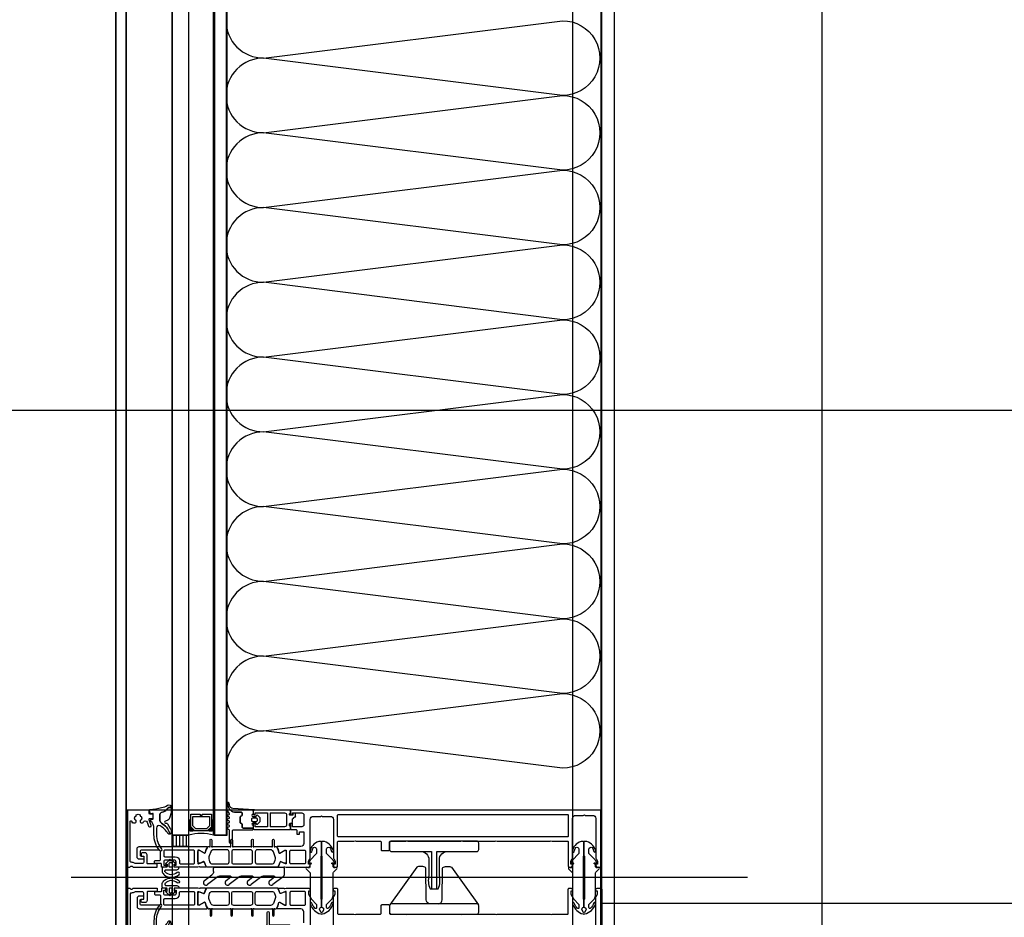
# Model space of a CAD drawing. Header units: millimetres. Extents: x 373037 to 682063, y 76092 to 274210.
# Tile 28 of 256: x 654990 to 655464, y 251588 to 252020. Entities that reach past the tile are written whole.
import ezdxf

# ---------------------------------------------------------------- set-up
doc = ezdxf.new("R2010")
doc.units = ezdxf.units.MM
doc.header["$LTSCALE"] = 100
doc.linetypes.add('ČERCHOVANÁ', pattern=[25.4, 12.7, -6.35, 0, -6.35])
doc.linetypes.add('ČÁRKOVANÁ', pattern=[19.05, 12.7, -6.35])
doc.layers.get('0').update_dxf_attribs({"linetype": 'CONTINUOUS'})
doc.layers.add('PUDORYS', color=253, linetype='CONTINUOUS')

# ---------------------------------------------------------------- blocks, each defined once
blk = doc.blocks.new('nesystémový nástavec 18')
for p, q in [((-18, 6.8), (-18, 8.8)), ((-17.5, 9.3), (-15.36, 9.3)), ((-17, 6.3), (-17.5, 6.3)), ((-11, 8), (-17, 8)), ((-17, 8), (-17, 6.3)), ((-15.36, 9.3), (0, 9.3)), ((-11, 1.3), (-11, 8)), ((-2.8, 8), (-9.7, 8)), ((-9.7, 1.3), (-9.7, 8)), ((-1.8, 2.3), (-1.8, 7)), ((-0.5, 7.3), (-0.5, 6.8)), ((0, 9.3), (0, 7.8)), ((0, 6.3), (0.55, 6.3)), ((0.55, 6.3), (0.95, 5.9)), ((0.95, 5.9), (0.95, 4.8)), ((0.95, 4.8), (0.95, 4.14)), ((-18, 0.5), (-18, 1.8)), ((-17.5, 2.3), (-17, 2.3)), ((-1.8, 0), (-17.5, 0)), ((-17, 2.3), (-17, 1.3)), ((-17, 1.3), (-11, 1.3)), ((-9.7, 1.3), (-2.8, 1.3)), ((0, 0), (-1.8, 0)), ((-0.4, 2.23), (-0.5, 2.04)), ((-0.5, 2.04), (-0.5, 2)), ((1.2, 2.44), (0, 2.44)), ((0, 1.5), (0, 0)), ((0.95, 4.14), (1.2, 4.14)), ((1.2, 1.85), (1.2, 2.44)), ((1.4, 3.94), (1.4, 3.84)), ((1.6, 3.64), (1.6, 3.64)), ((1.8, 1.37), (1.7, 1.35)), ((2.25, 1.63), (1.8, 1.37)), ((2.4, 2.84), (2.4, 1.89))]:
    blk.add_line(p, q)
for centre, radius, start, end in [((-17.5, 8.8), 0.5, 90, 180), ((-17.5, 6.8), 0.5, 180.0012, 269.9988), ((-15.36, 9.8), 0.5, 270, 270.084), ((-2.8, 7), 1, 0, 90), ((0, 7.3), 0.5, 89.9955, 180.0071), ((0, 6.8), 0.5, 179.9949, 270.006), ((0.75, 4.8), 0.2, 359.9656, 0.0344), ((-17.5, 1.8), 0.5, 89.999, 180.0002), ((-17.5, 0.5), 0.5, 180, 270), ((-2.8, 2.3), 1, 270, 0), ((0, 2), 0.5, 179.9716, 270.0327), ((0, 1.94), 0.5, 89.9975, 144.0007), ((1.2, 3.94), 0.2, 359.9707, 90.0249), ((1.7, 1.85), 0.5, 179.9991, 270), ((1.6, 3.84), 0.2, 179.9737, 270.035), ((1.6, 2.84), 0.8, 0.0065, 89.9919), ((2.1, 1.89), 0.3, 299.9815, 0.0183)]:
    blk.add_arc(centre, radius, start, end)
blk = doc.blocks.new('284336')
for points in [[(-0.7, -9.6), (-10, -9.6, 0.414511), (-10.51, -10.11), (-10.51, -15.51, -1), (-11.69, -15.51), (-11.69, -9.6), (-12.69, -8.95, -0.668884), (-12.6, -8.23), (-11.99, -8.01, 0.766384), (-11.99, -7.21), (-12.6, -6.99, -0.76831), (-12.6, -6.23), (-11.99, -6.01, 0.766384), (-11.99, -5.21), (-12.6, -4.99, -0.76831), (-12.6, -4.23), (-11.99, -4.01, 0.766384), (-11.99, -3.21), (-12.6, -2.99, -0.877523), (-12.5, -2.22), (-12.1, -2.22, 0.698129), (-11.83, -1.5, -0.220231), (-12.89, 0.78), (-12.89, 3.45, -0.157143), (-12.82, 3.68), (-12.69, 3.42, -0.067482), (-12.48, 2.53, 0.393136), (-8.66, -1.02), (-6.1, -1.02, -0.414214), (-5.61, -1.51), (-5.61, -2.22, -0.267949), (-5.85, -2.65), (-6.35, -2.93, 0.267949), (-6.61, -3.38), (-6.61, -5.84, 0.267949), (-6.35, -6.29), (-5.85, -6.57, -0.267949), (-5.61, -7), (-5.61, -8.11, 0.414215), (-5.1, -8.62), (-0.41, -8.62), (-0.41, -9.31, -0.414212), (-0.7, -9.6)], [(-0.41, 0), (-0.41, -2, 0.990243), (-0.4, -3.02), (0.9, -3.02, 0.414214), (1.21, -2.71), (1.21, -2.61, -0.668123), (1.71, -2.4), (2.75, -3.45, -0.199004), (2.89, -3.79), (2.89, -5.43, -0.199038), (2.75, -5.77), (1.71, -6.82, -0.668191), (1.21, -6.61), (1.21, -6.51, 0.414214), (0.9, -6.2), (-0.4, -6.2, 0.990269), (-0.41, -7.22), (-0.41, -8.6), (-5.1, -8.6, -0.414215), (-5.59, -8.11), (-5.59, -7, 0.267949), (-5.84, -6.56), (-6.34, -6.27, -0.267949), (-6.59, -5.84), (-6.59, -3.38, -0.267949), (-6.34, -2.95), (-5.84, -2.66, 0.267949), (-5.59, -2.22), (-5.59, -1.51, 0.414214), (-6.1, -1), (-8.66, -1, -0.393156), (-12.46, 2.53, 0.067572), (-12.67, 3.43), (-12.8, 3.7, -0.637545), (-12.12, 3.53), (-11.92, 2.53, 0.344315), (-10.06, 0.91), (0, 0.38, -0.406913), (0.39, 0), (-0.41, 0)], [(1.7, -4.31, 0.414235), (1.2, -3.81), (-0.7, -3.81, 0.414214), (-1.2, -4.31), (-1.2, -4.91, 0.414214), (-0.7, -5.41), (1.2, -5.41, 0.414235), (1.7, -4.91), (1.7, -4.31)]]:
    blk.add_lwpolyline(points, format="xyb", close=True)
blk = doc.blocks.new('433270')
blk.add_lwpolyline([(1, 0, 0.414364), (0, -1), (0, -1.4, 0.255924), (0.23, -1.83, -0.547723), (0.23, -3.17, 0.255924), (0, -3.6), (0, -14.6, 0.414214), (0.3, -14.9), (1.2, -14.9, 0.414214), (1.7, -14.4), (1.7, -10.3, -0.414214), (2, -10), (6, -10, 0.414248), (7, -9), (7, -7.7, 0.414179), (6.5, -7.2), (5.7, -7.2, 0.414232), (5.4, -7.5), (5.4, -8.2, -0.414198), (5.1, -8.5), (2.8, -8.5, -0.414204), (1.8, -7.5), (1.8, -4.49, -0.147432), (1.97, -3.94, 0.147461), (2.4, -2.5), (2.4, -2.3, -0.414214), (2.9, -1.8), (21.87, -1.8, -0.668178), (22.22, -2.65), (22.16, -2.72, 1), (21.59, -3.29), (21.52, -3.35, 0.198912), (21.38, -3.71), (21.38, -4.05, 0.414214), (22.08, -4.75), (22.38, -4.75, 0.576988), (22.64, -4.3, -0.311246), (24.56, -4.3, 0.576988), (24.82, -4.75), (25.3, -4.75, -0.260065), (25.3, -6.65), (24.82, -6.65, 0.576988), (24.56, -7.1, -0.311246), (22.64, -7.1, 0.576988), (22.38, -6.65), (22.08, -6.65, 0.414214), (21.38, -7.35), (21.38, -7.61, 0.267949), (21.63, -8.04), (21.89, -8.2, -0.637047), (21.73, -10), (19.83, -10.7, 0.315299), (19.5, -11.17), (19.5, -11.49, 0.520567), (20.17, -11.96), (22.83, -10.99, -0.520567), (23.5, -11.46), (23.5, -12.5, 0.414062), (24, -13), (25, -13, 0.414186), (25.5, -12.5), (25.5, -11.5, -0.414182), (26, -11), (27, -11, 0.414214), (27.5, -10.5), (27.5, -0.5, 0.414214), (27, 0), (1, 0)], format="xyb", close=True)
blk = doc.blocks.new('284325')
for points in [[(0.84, -5.23, -0.560316), (0.94, -4.73), (1.94, -4.36, 0.3153), (2.14, -4.08), (2.14, -1.89, 0.451558), (1.8, -1.59), (0.9, -1.7, -0.399586), (0.57, -1.46), (0.3, -0.07, -0.415977), (0.53, 0.29, 0.024107), (6.15, 1.24, 0.076636), (8.99, 2.34, -0.577615), (10.79, 1.3), (10.02, 1.37, 0.283171), (9.08, 0.9, -0.168429), (7.07, -0.74), (5.9, -1.16, 0.315302), (5.24, -2.1), (5.24, -4.21, 0.269719), (6.76, -6.82, -0.194797), (10.18, -11.53, -0.342663), (9.17, -11.17, 0.119207), (5.43, -7.59, 0.578571), (3.63, -8.62), (3.63, -11.77, 0.176415), (6.16, -18.72, -1), (5.24, -19.49, -0.176415), (2.43, -11.77), (2.43, -8.89, 0.208286), (0.84, -5.23)], [(8.95, -6.65), (10.32, -8.78, -0.134555), (10.79, -10.63, -0.339795), (10.19, -11.53, 0.194788), (6.76, -6.81, -0.269736), (5.25, -4.21), (5.25, -2.1, -0.315302), (5.9, -1.17), (7.07, -0.74, 0.168429), (9.09, 0.89, -0.283167), (10.01, 1.36), (10.79, 1.29), (10.79, -0.74, -0.070852), (10.71, -1.3), (9.95, -3.93, -0.241839), (9.08, -4.83), (7.93, -5.22, 0.836024), (8.08, -6.19), (8.11, -6.19, -0.255349), (8.95, -6.65)]]:
    blk.add_lwpolyline(points, format="xyb", close=True)
blk = doc.blocks.new('*U16')
for points in [[(0, 0, 0.414243), (0.1, 0.1), (0, 0.9, -1.0001), (0.2, 0.9), (0.1, 0.1, 0.414228), (0.2, 0, 0.414228)], [(0.2, 0, 0.414243), (0.3, 0.1), (0.2, 0.9, -1.0001), (0.4, 0.9), (0.3, 0.1, 0.414228), (0.4, 0, 0.414228)], [(0.4, 0, 0.414243), (0.5, 0.1), (0.4, 0.9, -1.0001), (0.6, 0.9), (0.5, 0.1, 0.414228), (0.6, 0, 0.414228)], [(0.6, 0, 0.414243), (0.7, 0.1), (0.6, 0.9, -1.0001), (0.8, 0.9), (0.7, 0.1, 0.414228), (0.8, 0, 0.414228)], [(0.8, 0, 0.414243), (0.9, 0.1), (0.8, 0.9, -1.0001), (1, 0.9), (0.9, 0.1, 0.414228), (1, 0, 0.414228)], [(1, 0, 0.414243), (1.1, 0.1), (1, 0.9, -1.0001), (1.2, 0.9), (1.1, 0.1, 0.414228), (1.2, 0, 0.414228)], [(1.2, 0, 0.414243), (1.3, 0.1), (1.2, 0.9, -1.0001), (1.4, 0.9), (1.3, 0.1, 0.414228), (1.4, 0, 0.414228)], [(1.4, 0, 0.414243), (1.5, 0.1), (1.4, 0.9, -1.0001), (1.6, 0.9), (1.5, 0.1, 0.414228), (1.6, 0, 0.414228)], [(1.6, 0, 0.414243), (1.7, 0.1), (1.6, 0.9, -1.0001), (1.8, 0.9), (1.7, 0.1, 0.414228), (1.8, 0, 0.414228)], [(1.8, 0, 0.414243), (1.9, 0.1), (1.8001, 0.9, -1.0001), (2, 0.9), (1.9001, 0.1, 0.414228), (2, 0, 0.414228)]]:
    blk.add_lwpolyline(points, format="xyb")
blk = doc.blocks.new('244748_a')
blk.add_lwpolyline([(8.32, -1.69, 0.082248), (6.34, -0.9, -1.09695), (6.94, -0.1, -0.315353), (11.26, -5.15, -0.480529), (10.87, -5.64), (4.27, -5.64), (4.08, -5.45), (-16.53, -5.45), (-16.72, -5.64), (-20.43, -5.64, 0.574019), (-21.93, -4.78), (-22.99, -5.4, 0.524827), (-22.99, -5.9), (-21.93, -6.52, 0.574021), (-20.43, -5.66), (-16.72, -5.66), (-16.53, -5.85), (4.08, -5.85), (4.27, -5.66), (10.87, -5.66, -0.480529), (11.26, -6.15, -0.326229), (6.88, -11.09, -1.09695), (6.28, -10.3, 0.081457), (8.32, -9.61, 0.599203), (7.48, -8.05), (5.52, -8.05, 0.198965), (5.17, -8.2), (2.22, -11.15), (0.93, -12.01, -0.738038), (0.51, -11.62), (0.87, -11, 1), (0.35, -10.7), (0, -11.3), (-0.98, -11.3, 0.619205), (-1.45, -12.06), (-1.28, -12.43, -0.808139), (-2.04, -13.04), (-3.63, -11.44, 0.198906), (-4.34, -11.15), (-14.99, -11.15, -0.198936), (-16.76, -10.42), (-18.98, -8.2, 0.198942), (-19.33, -8.05), (-20.67, -8.05, 0.500217), (-21.09, -8.73, 0.122037), (-18.5, -10.27, -1.093735), (-19.1, -11.07, -0.240768), (-23.7, -6.07, -0.106226), (-23.7, -5.23, -0.256232), (-19, -0.13, -1.093735), (-18.4, -0.92, 0.116856), (-21.09, -2.57, 0.500217), (-20.67, -3.25), (-19.33, -3.25, 0.198942), (-18.98, -3.1), (-16.75, -0.88, -0.198936), (-14.99, -0.15), (-4.34, -0.15, 0.198907), (-3.63, 0.14), (-2.04, 1.74, -0.808139), (-1.28, 1.13), (-1.45, 0.76, 0.619205), (-0.98, 0), (0, 0), (0.35, -0.6, 1), (0.87, -0.3), (0.51, 0.32, -0.738038), (0.93, 0.71), (2.22, -0.15), (5.17, -3.1, 0.198965), (5.52, -3.25), (7.48, -3.25, 0.599203)], format="xyb", close=True)
blk = doc.blocks.new('236134_0100_s_v')
for points in [[(22.8, -23), (22.8, -5), (42, -5, 0.414214), (43, -4), (43, -1, 0.414214), (42, 0), (1, 0, 0.414214), (0, -1), (0, -4, 0.414214), (1, -5), (20.2, -5), (20.2, -23)], [(15, -5, -0.414214), (19, -9), (19, -16.57, 0.165764), (19.53, -23), (23.47, -23, 0.165764), (24, -16.57), (24, -9, -0.414214), (28, -5)]]:
    blk.add_lwpolyline(points, format="xyb")
blk = doc.blocks.new('236134_0200_s_v')
for points in [[(19.58, 5, -0.41166), (17.58, 6.98), (17.45, 22.25, 0.344217), (17.07, 22.73), (16, 23), (14, 23, 0.240828), (13.19, 22.59), (0.19, 4.59)], [(23.42, 5, 0.41166), (25.42, 6.98), (25.55, 22.25, -0.344217), (25.93, 22.73), (27, 23), (29, 23, -0.240828), (29.81, 22.59), (42.81, 4.59)]]:
    blk.add_lwpolyline(points, format="xyb")
blk.add_lwpolyline([(42, 5), (1, 5, 0.414214), (0, 4), (0, 1, 0.414214), (1, 0), (42, 0, 0.414214), (43, 1), (43, 4, 0.414214)], format="xyb", close=True)
blk = doc.blocks.new('288126')
for points in [[(-16.5, 0), (16.5, 0)], [(-21.36, -6.34), (-17.8, -3.69)], [(-14.71, -4.5), (-19.87, -8.34)], [(-17, -2.08), (-17, -0.5)], [(-8.83, -4.3), (-14.11, -4.3)], [(-10.96, -6.34), (-8.71, -4.66)], [(-4.31, -4.5), (-9.47, -8.34)], [(1.81, -4.3), (-3.71, -4.3)], [(-0.35, -6.36), (1.93, -4.66)], [(6.33, -4.5), (1.14, -8.37)], [(12.21, -4.3), (6.93, -4.3)], [(10.05, -6.36), (12.33, -4.66)], [(16.6, -4.6), (11.54, -8.37)], [(17, -0.5), (17, -3.8)]]:
    blk.add_lwpolyline(points)
for centre, radius, start, end in [((16.5, -0.5), 0.5, 0, 90), ((-16.5, -0.5), 0.5, 90, 180), ((16, -3.8), 1, 306.7059, 0), ((-20.61, -7.34), 1.25, 126.7059, 306.7059), ((-10.21, -7.34), 1.25, 126.7059, 306.7059), ((0.4, -7.37), 1.25, 126.7059, 306.7059), ((10.8, -7.37), 1.25, 126.7059, 306.7059)]:
    blk.add_arc(centre, radius, start, end)
at = {"extrusion": (0, 0, -1)}
for centre, radius, start, end in [((19, -2.08), 2, 180, 233.2941), ((14.11, -5.3), 1, 53.2941, 90), ((8.83, -4.5), 0.2, 90, 233.2941), ((3.71, -5.3), 1, 53.2941, 90), ((-1.81, -4.5), 0.2, 90, 233.2941), ((-6.93, -5.3), 1, 53.2941, 90), ((-12.21, -4.5), 0.2, 90, 233.2941)]:
    blk.add_arc(centre, radius, start, end, dxfattribs=at)
blk = doc.blocks.new('246426')
for points in [[(-1.84, 0.64), (-2.86, -0.38, 0.198926), (-3.15, -1.09), (-3.15, -2.31, 0.198926), (-2.86, -3.02), (-1.84, -4.04, 0.637051), (-1.5, -3.92), (-1.45, -3.4), (-0.3, -3.4, -0.41484), (0, -3.7), (0, -5.19, 0.414232), (0.5, -5.69), (2.14, -5.69, 0.071862), (2.2, -5.68, 0.157876), (3.73, -4.64, 0.360336), (3.48, 2.39, 0.964062), (2.54, 1.48, -0.403385), (2.25, -4.34, -0.190964), (2.11, -4.39), (1.7, -4.39, -0.414214), (1.2, -3.89), (1.2, 1.31, 0.414201), (0.2, 2.31), (0, 2.31), (0, 0.3, -0.414214), (-0.3, 0), (-1.45, 0), (-1.5, 0.52, 0.637051), (-1.84, 0.64)], [(-2.25, -1.4, -0.414214), (-1.85, -1), (-0.4, -1, -0.414214), (0, -1.4), (0, -2, -0.414214), (-0.4, -2.4), (-1.85, -2.4, -0.414214), (-2.25, -2), (-2.25, -1.4)]]:
    blk.add_lwpolyline(points, format="xyb", close=True)

msp = doc.modelspace()

# ---------------------------------------------------------------- hatches: boundary and pattern name
at = {"layer": 'PUDORYS', "true_color": 0x939598}
h = msp.add_hatch(dxfattribs=at)
h.set_pattern_fill('ANSI31', color=252, scale=0.5, angle=585)
h.set_pattern_definition([(270, (722451.9952, 241307.7333), (1.5875, -8e-16), [])])
h.paths.add_polyline_path([(655071.64, 251622.15), (655071.64, 251627.65), (655063.64, 251627.65), (655063.64, 251622.15)])

# ---------------------------------------------------------------- linework, layer by layer
at = {"layer": 'PUDORYS', "color": 252, "true_color": 0x939598}
for p, q in [((655063.64, 251627.65), (655063.64, 252036.65)), ((655071.64, 252036.65), (655071.64, 251627.65)), ((655083.64, 251627.65), (655083.64, 252036.65)), ((655089.64, 252036.65), (655089.64, 251627.65)), ((655071.64, 251627.65), (655063.64, 251627.65)), ((655089.64, 251627.65), (655083.64, 251627.65)), ((655340.76, 251607.15), (655015.07, 251607.15)), ((655576.64, 251594.65), (655270.64, 251594.65))]:
    msp.add_line(p, q, dxfattribs=at)
at = {"layer": 'PUDORYS', "color": 252, "linetype": 'ČERCHOVANÁ', "ltscale": 25, "true_color": 0x939598}
msp.add_line((682063.19, 251832.15), (654424.22, 251832.15), dxfattribs=at)
at = {"layer": 'PUDORYS', "color": 252, "ltscale": 100, "true_color": 0x939598}
msp.add_line((656131.09, 251832.15), (655363.73, 251832.15), dxfattribs=at)
at = {"layer": 'PUDORYS', "color": 252, "ltscale": 15, "true_color": 0x939598}
for points in [[(655036.64, 249592.15), (681616.64, 249592.15), (681616.64, 273272.15), (655036.64, 273272.15)], [(681611.64, 273267.15), (655041.64, 273267.15), (655041.64, 249597.15), (681611.64, 249597.15)], [(655063.64, 249619.15), (681589.64, 249619.15), (681589.64, 273245.15), (655063.64, 273245.15)], [(681581.64, 273237.15), (655071.64, 273237.15), (655071.64, 249627.15), (681581.64, 249627.15)], [(655270.64, 273038.15), (681383.2, 273038.15), (681383.2, 249826.15), (655270.64, 249826.15)], [(681376.64, 249832.15), (655276.64, 249832.15), (655276.64, 273032.15), (681376.64, 273032.15)], [(655084.14, 251627.65), (655090.14, 251627.65), (655090.14, 252036.65), (655084.14, 252036.65)], [(655090.14, 252024.65), (655270.14, 252024.65), (655270.14, 251639.65), (655090.14, 251639.65)], [(655042.14, 251574.65), (655270.14, 251574.65), (655270.14, 251639.65), (655042.14, 251639.65)]]:
    msp.add_lwpolyline(points, close=True, dxfattribs=at)
at = {"layer": 'PUDORYS', "color": 252, "linetype": 'ČÁRKOVANÁ', "ltscale": 5, "true_color": 0x939598}
for points in [[(681606.64, 249602.15), (655036.64, 249602.15), (655036.64, 273272.15), (681606.64, 273272.15)], [(681611.64, 249597.15), (655041.64, 249597.15), (655041.64, 273267.15), (681611.64, 273267.15)], [(681396.64, 249812.15), (655256.64, 249812.15), (655256.64, 273052.15), (681396.64, 273052.15)], [(681276.64, 249932.15), (655376.64, 249932.15), (655376.64, 272932.15), (681276.64, 272932.15)]]:
    msp.add_lwpolyline(points, close=True, dxfattribs=at)
at = {"layer": 'PUDORYS', "color": 252, "true_color": 0x939598}
for points in [[(681376.64, 249832.15), (655276.64, 249832.15), (655276.64, 273032.15), (681376.64, 273032.15)], [(655082.64, 251637.65), (655082.64, 251631.65), (655080.64, 251629.65), (655074.64, 251629.65), (655072.64, 251631.65), (655072.64, 251637.65), (655077.14, 251637.65), (655077.14, 251637.15), (655078.14, 251637.15), (655078.14, 251637.65)], [(655073.64, 251636.65), (655081.64, 251636.65), (655081.64, 251632.07), (655080.22, 251630.65), (655075.19, 251630.65), (655073.64, 251632.07)], [(655063.64, 251622.15), (655063.64, 251627.65), (655071.64, 251627.65), (655071.64, 251622.15)]]:
    msp.add_lwpolyline(points, close=True, dxfattribs=at)
msp.add_lwpolyline([(655270.64, 251638.65), (655270.64, 252025.65)], dxfattribs=at)
for points in [[(655269.64, 251639.65), (655121.14, 251639.65, 0.414214), (655120.64, 251639.15), (655120.64, 251637.85, 0.41422), (655121.14, 251637.35), (655121.64, 251637.35), (655121.64, 251638.35), (655126.14, 251638.35, -0.414214), (655127.14, 251637.35), (655127.14, 251632.65, -0.414214), (655126.14, 251631.65), (655121.64, 251631.65), (655121.64, 251633.35), (655121.14, 251633.35, 0.414201), (655120.64, 251632.85), (655120.64, 251630.85, 0.414214), (655121.14, 251630.35), (655123.28, 251630.35, -0.414214), (655123.78, 251629.85), (655123.78, 251628.05), (655125.03, 251628.05), (655125.03, 251629.25), (655126.84, 251629.25, -0.414214), (655127.14, 251628.95), (655127.14, 251623.66, -0.414167), (655125.64, 251622.16), (655118.64, 251622.15), (655114.54, 251622.15, 0.57735), (655114.19, 251621.55), (655114.69, 251620.69), (655115.12, 251619.2, 0.488701), (655115.56, 251619.02), (655118.03, 251620.45), (655118.45, 251620.45, -0.432566), (655118.64, 251620.25), (655118.64, 251613.95, -0.548397), (655118.36, 251613.76), (655115.98, 251614.83, 0.425336), (655115.71, 251614.72), (655114.89, 251612.7, 0.531563), (655115.26, 251612.15), (655117.33, 251612.15, 0.231306), (655117.56, 251612.27, -0.306185), (655117.88, 251612.37), (655118.64, 251612.15), (655129.14, 251612.15, 0.414214), (655130.14, 251613.15), (655130.14, 251613.65), (655129.34, 251613.65), (655129.34, 251615.15), (655130, 251616.3, 0.13165), (655130.14, 251616.8), (655130.14, 251635.16, -0.414214), (655131.64, 251636.66), (655135.14, 251636.66, -0.399985), (655136.14, 251636.66), (655139.84, 251636.66, -0.414214), (655141.34, 251635.16), (655141.34, 251616.8, 0.13165), (655141.47, 251616.3), (655142.13, 251615.15), (655142.13, 251613.65), (655141.33, 251613.65), (655141.33, 251613.15, 0.414214), (655142.33, 251612.15), (655142.84, 251612.15, 0.414214), (655143.34, 251612.65), (655143.34, 251624.25, -0.414214), (655143.84, 251624.75), (655151.24, 251624.75, -0.399985), (655152.24, 251624.75), (655163.84, 251624.75, -0.414214), (655164.34, 251624.25), (655164.34, 251620.65, 0.414214), (655164.84, 251620.15), (655167.84, 251620.15, 0.414214), (655168.34, 251620.65), (655168.34, 251624.25, -0.414214), (655168.84, 251624.75), (655176.14, 251624.75, -0.38324), (655177.14, 251624.75), (655202.64, 251624.75, -0.38324), (655203.64, 251624.75), (655219.14, 251624.75, -0.38324), (655220.14, 251624.75), (655245.64, 251624.75, -0.38324), (655246.64, 251624.75), (655253.94, 251624.75, -0.414214), (655254.44, 251624.25), (655254.44, 251612.65, 0.414214), (655254.94, 251612.15), (655255.44, 251612.15, 0.414214), (655256.44, 251613.15), (655256.44, 251613.65), (655255.64, 251613.65), (655255.64, 251615.15), (655256.3, 251616.31, 0.116937), (655256.44, 251616.81), (655256.44, 251635.66, -0.414232), (655257.94, 251637.16), (655261.65, 251637.16, -0.399985), (655262.65, 251637.16), (655266.14, 251637.16, -0.414232), (655267.64, 251635.66), (655267.64, 251616.81, 0.116937), (655267.77, 251616.31), (655268.44, 251615.15), (655268.44, 251613.65), (655267.64, 251613.65), (655267.64, 251613.15, 0.414214), (655268.64, 251612.15), (655269.64, 251612.15, 0.414214), (655270.64, 251613.15), (655270.64, 251638.65, 0.414214), (655269.64, 251639.65)], [(655143.84, 251637.55), (655253.94, 251637.55, -0.414214), (655254.44, 251637.05), (655254.44, 251627.35, -0.414214), (655253.94, 251626.85), (655143.84, 251626.85, -0.414214), (655143.34, 251627.35), (655143.34, 251637.05, -0.414214), (655143.84, 251637.55)], [(655114.3, 251612.15), (655102.39, 251612.15), (655080.48, 251612.15, -0.305837), (655080.01, 251612.47), (655079.09, 251614.75, 0.425336), (655078.82, 251614.86), (655077.21, 251614.15, -0.543753), (655076.15, 251614.83), (655076.15, 251619.73, -0.578182), (655077.05, 251620.25), (655079.24, 251618.99, 0.488505), (655079.68, 251619.17), (655080.11, 251620.68), (655080.88, 251622, -0.282478), (655081.15, 251622.15), (655081.6, 251622.15, 1.447009), (655081.95, 251622.29), (655081.95, 251625.25, -1), (655082.75, 251625.25), (655082.75, 251622.29, 1.447009), (655083.1, 251622.15), (655091.64, 251622.15, 1.447009), (655091.99, 251622.29), (655091.99, 251625.25, -1), (655092.79, 251625.25), (655092.79, 251622.29, 1.447009), (655093.14, 251622.15), (655101.64, 251622.15, 1.447009), (655101.99, 251622.29), (655101.99, 251625.25, -1), (655102.79, 251625.25), (655102.79, 251622.29, 1.447009), (655103.14, 251622.15), (655111.68, 251622.15, 1.447009), (655112.03, 251622.29), (655112.03, 251625.25, -1), (655112.83, 251625.25), (655112.83, 251622.29, 1.447009), (655113.18, 251622.15), (655113.62, 251622.15, -0.282478), (655113.9, 251622), (655114.66, 251620.68), (655115.1, 251619.17, 0.488505), (655115.54, 251618.99), (655117.73, 251620.25, -0.578182), (655118.63, 251619.73), (655118.63, 251614.83, -0.543753), (655117.57, 251614.15), (655115.95, 251614.86, 0.425336), (655115.69, 251614.75), (655114.76, 251612.47, -0.305837), (655114.3, 251612.15)], [(655076.14, 251612.15), (655065.14, 251612.15, -0.414426), (655064.64, 251612.65), (655064.64, 251613.15), (655065.64, 251613.15), (655065.64, 251614.65, 0.414214), (655064.64, 251615.65), (655063.14, 251615.65, 0.399985), (655062.14, 251615.65), (655060.64, 251615.65, 0.414214), (655059.64, 251614.65), (655059.64, 251613.15), (655060.64, 251613.15), (655060.64, 251612.65, -0.414456), (655060.14, 251612.15), (655058.84, 251612.16, -0.413971), (655058.54, 251612.46), (655058.54, 251613.65, 0.414214), (655058.24, 251613.95), (655055.24, 251613.95), (655055.24, 251614.95, -0.414214), (655055.74, 251615.45), (655057.64, 251615.45, 0.414214), (655058.14, 251615.95), (655058.14, 251619.45, 0.414206), (655057.14, 251620.45), (655048.84, 251620.45, 0.414206), (655048.34, 251619.95), (655048.34, 251618.05, 0.414219), (655048.84, 251617.55), (655049.64, 251617.55, -0.414214), (655050.14, 251617.05), (655050.14, 251616.55, -0.414214), (655049.64, 251616.05), (655047.84, 251616.05, -0.414214), (655046.84, 251617.05), (655046.84, 251621.15, -0.414214), (655047.84, 251622.15), (655076.14, 251622.15), (655080.24, 251622.15, -0.57735), (655080.58, 251621.55), (655080.09, 251620.69), (655079.66, 251619.2, -0.488701), (655079.22, 251619.02), (655076.75, 251620.45), (655076.33, 251620.45, 0.432566), (655076.14, 251620.25), (655076.14, 251613.95, 0.548397), (655076.42, 251613.76), (655078.8, 251614.83, -0.425336), (655079.07, 251614.72), (655079.89, 251612.7, -0.531563), (655079.52, 251612.15), (655077.45, 251612.15, -0.231306), (655077.22, 251612.27, 0.306185), (655076.9, 251612.37), (655076.14, 251612.15)], [(655073.94, 251620.45), (655060.24, 251620.45, 0.414214), (655059.74, 251619.95), (655059.74, 251617.75, 0.414214), (655060.24, 251617.25), (655065.21, 251617.25, -0.411139), (655067.24, 251615.25), (655067.24, 251614.25, 0.414214), (655067.74, 251613.75), (655073.94, 251613.75, 0.414214), (655074.44, 251614.25), (655074.44, 251619.95, 0.414214), (655073.94, 251620.45)], [(655083.19, 251613.75), (655090.09, 251613.75, 0.414218), (655091.09, 251614.75), (655091.09, 251619.55, 0.414218), (655090.09, 251620.55), (655083.73, 251620.55, 0.305619), (655082.34, 251619.62), (655081.56, 251617.69, 0.176429), (655081.49, 251615.64), (655081.76, 251614.79, 0.324916), (655083.19, 251613.75)], [(655093.39, 251613.75), (655101.39, 251613.75, 0.414214), (655102.39, 251614.75), (655102.39, 251619.55, 0.414214), (655101.39, 251620.55), (655093.39, 251620.55, 0.414214), (655092.39, 251619.55), (655092.39, 251614.75, 0.414214), (655093.39, 251613.75)], [(655104.69, 251613.75), (655111.59, 251613.75, 0.324916), (655113.02, 251614.79), (655113.29, 251615.64, 0.176429), (655113.22, 251617.69), (655112.44, 251619.62, 0.305619), (655111.05, 251620.55), (655104.69, 251620.55, 0.414218), (655103.69, 251619.55), (655103.69, 251614.75, 0.414218), (655104.69, 251613.75)], [(655127.94, 251614.25, -0.414214), (655127.44, 251613.75), (655120.94, 251613.75, -0.414214), (655120.44, 251614.25), (655120.44, 251619.95, -0.414214), (655120.94, 251620.45), (655127.44, 251620.45, -0.414214), (655127.94, 251619.95), (655127.94, 251614.25)], [(655076.14, 251602.15), (655065.14, 251602.15, 0.414426), (655064.64, 251601.65), (655064.64, 251601.16), (655065.64, 251601.16), (655065.64, 251599.66, -0.414214), (655064.64, 251598.66), (655063.14, 251598.66, -0.399985), (655062.14, 251598.66), (655060.64, 251598.66, -0.414214), (655059.64, 251599.66), (655059.64, 251601.15), (655060.64, 251601.15), (655060.64, 251601.65, 0.414456), (655060.14, 251602.15), (655058.84, 251602.15, 0.413971), (655058.54, 251601.85), (655058.54, 251600.65, -0.414214), (655058.24, 251600.35), (655055.24, 251600.35), (655055.24, 251599.35, 0.414214), (655055.74, 251598.85), (655057.64, 251598.85, -0.414214), (655058.14, 251598.35), (655058.14, 251594.85, -0.414206), (655057.14, 251593.85), (655048.84, 251593.85, -0.414206), (655048.34, 251594.35), (655048.34, 251596.25, -0.414219), (655048.84, 251596.75), (655049.64, 251596.75, 0.414214), (655050.14, 251597.25), (655050.14, 251597.75, 0.414214), (655049.64, 251598.25), (655047.84, 251598.25, 0.414214), (655046.84, 251597.25), (655046.84, 251593.15, 0.414214), (655047.84, 251592.15), (655076.14, 251592.15), (655080.24, 251592.15, 0.57735), (655080.58, 251592.75), (655080.09, 251593.62), (655079.66, 251595.11, 0.488701), (655079.22, 251595.29), (655076.75, 251593.85), (655076.33, 251593.85, -0.432566), (655076.14, 251594.05), (655076.14, 251600.36, -0.548397), (655076.42, 251600.54), (655078.8, 251599.48, 0.425336), (655079.07, 251599.58), (655079.89, 251601.61, 0.531563), (655079.52, 251602.16), (655077.45, 251602.16, 0.231306), (655077.22, 251602.04, -0.306185), (655076.9, 251601.94), (655076.14, 251602.15)], [(655073.94, 251593.85), (655060.24, 251593.85, -0.414214), (655059.74, 251594.35), (655059.74, 251596.56, -0.414214), (655060.24, 251597.06), (655065.21, 251597.06, 0.411139), (655067.24, 251599.06), (655067.24, 251600.05, -0.414214), (655067.74, 251600.55), (655073.94, 251600.55, -0.414214), (655074.44, 251600.05), (655074.44, 251594.35, -0.414214), (655073.94, 251593.85)], [(655114.3, 251602.15), (655102.39, 251602.16), (655080.48, 251602.15, 0.305837), (655080.01, 251601.84), (655079.09, 251599.55, -0.425336), (655078.82, 251599.45), (655077.21, 251600.16, 0.543753), (655076.15, 251599.48), (655076.15, 251594.57, 0.578182), (655077.05, 251594.06), (655079.24, 251595.32, -0.488505), (655079.68, 251595.14), (655080.11, 251593.63), (655080.88, 251592.3, 0.282478), (655081.15, 251592.16), (655081.6, 251592.16, -1.447009), (655081.95, 251592.02), (655081.95, 251589.06, 1), (655082.75, 251589.06), (655082.75, 251592.02, -1.447009), (655083.1, 251592.16), (655091.64, 251592.16, -1.447009), (655091.99, 251592.02), (655091.99, 251589.06, 1), (655092.79, 251589.06), (655092.79, 251592.02, -1.447009), (655093.14, 251592.16), (655101.64, 251592.16, -1.447009), (655101.99, 251592.02), (655101.99, 251589.06, 1), (655102.79, 251589.06), (655102.79, 251592.02, -1.447009), (655103.14, 251592.16), (655111.68, 251592.16, -1.447009), (655112.03, 251592.02), (655112.03, 251589.06, 1), (655112.83, 251589.06), (655112.83, 251592.02, -1.447009), (655113.18, 251592.16), (655113.62, 251592.16, 0.282478), (655113.9, 251592.3), (655114.66, 251593.63), (655115.1, 251595.14, -0.488505), (655115.54, 251595.32), (655117.73, 251594.06, 0.578182), (655118.63, 251594.57), (655118.63, 251599.48, 0.543753), (655117.57, 251600.16), (655115.95, 251599.45, -0.425336), (655115.69, 251599.55), (655114.76, 251601.84, 0.305837), (655114.3, 251602.15)], [(655083.19, 251600.56), (655090.09, 251600.56, -0.414218), (655091.09, 251599.56), (655091.09, 251594.76, -0.414218), (655090.09, 251593.76), (655083.73, 251593.76, -0.305619), (655082.34, 251594.69), (655081.56, 251596.62, -0.176429), (655081.49, 251598.67), (655081.76, 251599.52, -0.324916), (655083.19, 251600.56)], [(655093.39, 251600.56), (655101.39, 251600.56, -0.414214), (655102.39, 251599.56), (655102.39, 251594.76, -0.414214), (655101.39, 251593.76), (655093.39, 251593.76, -0.414214), (655092.39, 251594.76), (655092.39, 251599.56, -0.414214), (655093.39, 251600.56)], [(655104.69, 251600.56), (655111.59, 251600.56, -0.324916), (655113.02, 251599.52), (655113.29, 251598.67, -0.176429), (655113.22, 251596.62), (655112.44, 251594.69, -0.305619), (655111.05, 251593.76), (655104.69, 251593.76, -0.414218), (655103.69, 251594.76), (655103.69, 251599.56, -0.414218), (655104.69, 251600.56)], [(655127.94, 251600.05, 0.414214), (655127.44, 251600.55), (655120.94, 251600.55, 0.414214), (655120.44, 251600.05), (655120.44, 251594.35, 0.414214), (655120.94, 251593.85), (655127.44, 251593.85, 0.414214), (655127.94, 251594.35), (655127.94, 251600.05)]]:
    msp.add_lwpolyline(points, format="xyb", close=True, dxfattribs=at)
for points in [[(655127.14, 251585.35), (655127.14, 251590.65, 0.414167), (655125.64, 251592.15), (655118.64, 251592.15), (655114.54, 251592.15, -0.57735), (655114.19, 251592.75), (655114.69, 251593.62), (655115.12, 251595.11, -0.488701), (655115.56, 251595.29), (655118.03, 251593.85), (655118.45, 251593.85, 0.432566), (655118.64, 251594.05), (655118.64, 251600.36, 0.548397), (655118.36, 251600.54), (655115.98, 251599.48, -0.425336), (655115.71, 251599.58), (655114.89, 251601.61, -0.531563), (655115.26, 251602.16), (655117.33, 251602.16, -0.231306), (655117.56, 251602.04, 0.306185), (655117.88, 251601.94), (655118.64, 251602.15), (655129.14, 251602.15, -0.414214), (655130.14, 251601.15), (655130.14, 251600.65), (655129.34, 251600.65), (655129.34, 251599.15), (655130, 251598.01, -0.13165), (655130.14, 251597.51), (655130.14, 251579.15, 0.414214)], [(655141.34, 251579.15), (655141.34, 251597.51, -0.13165), (655141.47, 251598.01), (655142.13, 251599.15), (655142.13, 251600.65), (655141.33, 251600.65), (655141.33, 251601.15, -0.414214), (655142.33, 251602.15), (655142.84, 251602.15, -0.414214), (655143.34, 251601.65), (655143.34, 251590.05, 0.414214), (655143.84, 251589.55), (655151.24, 251589.55, 0.399985), (655152.24, 251589.55), (655163.84, 251589.55, 0.414214), (655164.34, 251590.05), (655164.34, 251593.65, -0.414214), (655164.84, 251594.15), (655167.84, 251594.15, -0.414214), (655168.34, 251593.65), (655168.34, 251590.05, 0.414214), (655168.84, 251589.55), (655176.14, 251589.55, 0.38324), (655177.14, 251589.55), (655202.64, 251589.55, 0.38324), (655203.64, 251589.55), (655219.14, 251589.55, 0.38324), (655220.14, 251589.55), (655245.64, 251589.55, 0.38324), (655246.64, 251589.55), (655253.94, 251589.55, 0.414214), (655254.44, 251590.05), (655254.44, 251601.65, -0.414214), (655254.94, 251602.15), (655255.44, 251602.15, -0.414214), (655256.44, 251601.15), (655256.44, 251600.65), (655255.64, 251600.65), (655255.64, 251599.15), (655256.3, 251598, -0.116937), (655256.44, 251597.5), (655256.44, 251578.65, 0.414232)], [(655267.64, 251578.65), (655267.64, 251597.5, -0.116937), (655267.77, 251598), (655268.44, 251599.15), (655268.44, 251600.65), (655267.64, 251600.65), (655267.64, 251601.15, -0.414214), (655268.64, 251602.15), (655269.64, 251602.15, -0.414214), (655270.64, 251601.15), (655270.64, 251575.65, -0.414214)]]:
    msp.add_lwpolyline(points, format="xyb", dxfattribs=at)
for centre, radius, start, end in [((655072.14, 251635.52), 0.596, 213.0366, 326.9634), ((655072.14, 251635.22), 0.596, 213.0366, 326.9634), ((655072.14, 251634.93), 0.596, 213.0366, 326.9634), ((655072.14, 251634.64), 0.596, 213.0366, 326.9634), ((655072.14, 251634.35), 0.596, 213.0366, 326.9634), ((655072.14, 251634.05), 0.596, 213.0366, 326.9634), ((655072.14, 251633.76), 0.596, 213.0366, 326.9634), ((655072.14, 251633.47), 0.596, 213.0366, 326.9634), ((655072.14, 251633.18), 0.596, 213.0366, 326.9634), ((655072.14, 251632.88), 0.596, 213.0366, 326.9634), ((655072.14, 251632.59), 0.596, 213.0366, 326.9634), ((655083.14, 251635.52), 0.596, 213.0366, 326.9634), ((655083.14, 251635.22), 0.596, 213.0366, 326.9634), ((655083.14, 251634.93), 0.596, 213.0366, 326.9634), ((655083.14, 251634.64), 0.596, 213.0366, 326.9634), ((655083.14, 251634.35), 0.596, 213.0366, 326.9634), ((655083.14, 251634.05), 0.596, 213.0366, 326.9634), ((655083.14, 251633.76), 0.596, 213.0366, 326.9634), ((655083.14, 251633.47), 0.596, 213.0366, 326.9634), ((655083.14, 251633.18), 0.596, 213.0366, 326.9634), ((655083.14, 251632.88), 0.596, 213.0366, 326.9634), ((655083.14, 251632.59), 0.596, 213.0366, 326.9634), ((655072.14, 251632.3), 0.596, 213.0366, 326.9634), ((655072.14, 251632.01), 0.596, 213.0366, 326.9634), ((655072.28, 251631.99), 0.879, 223.5036, 316.0051), ((655072.42, 251632.09), 1.26, 231.5004, 308.0344), ((655072.56, 251632.25), 1.71, 237.3143, 302.7051), ((655072.71, 251632.49), 2.25, 241.5972, 298.4727), ((655072.88, 251632.84), 2.9, 244.7048, 294.6933), ((655072.99, 251633.21), 3.55, 247.591, 292.7062), ((655077.64, 251605.76), 22.7, 74.6728, 105.3272), ((655082.29, 251633.21), 3.55, 247.2938, 292.409), ((655082.4, 251632.84), 2.9, 245.3067, 295.2952), ((655082.57, 251632.49), 2.25, 241.5273, 298.4028), ((655082.71, 251632.25), 1.71, 237.2949, 302.6857), ((655082.85, 251632.09), 1.26, 231.9656, 308.4996), ((655083, 251631.99), 0.879, 223.9949, 316.4964), ((655083.14, 251632.3), 0.596, 213.0366, 326.9634), ((655083.14, 251632.01), 0.596, 213.0366, 326.9634)]:
    msp.add_arc(centre, radius, start, end, dxfattribs=at)

# ---------------------------------------------------------------- block references
at = {"layer": 'PUDORYS', "color": 252, "true_color": 0x939598, "xscale": 179.9999932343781, "yscale": 179.9999932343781, "zscale": 179.9999932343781, "rotation": 270}
msp.add_blockref('*U16', (655089.64, 252019.83), dxfattribs=at)
at = {"layer": 'PUDORYS', "color": 252, "true_color": 0x939598}
for name, p in [('284325', (655052.5, 251639.65)), ('284336', (655103.05, 251639.65)), ('236134_0100_s_v', (655168.34, 251624.75)), ('288126', (655100.63, 251612.15)), ('236134_0200_s_v', (655168.34, 251589.55))]:
    msp.add_blockref(name, p, dxfattribs=at)
for name, p, rotation in [('433270', (655041.64, 251612.15), 90), ('246426', (655064.64, 251612.15), 270)]:
    msp.add_blockref(name, p, dxfattribs=dict(at, rotation=rotation))
at = {"layer": 'PUDORYS', "color": 252, "true_color": 0x939598, "xscale": -1}
for name, p, rotation in [('nesystémový nástavec 18', (655120.64, 251639.65), 180), ('244748_a', (655141.3, 251613.38), 270), ('244748_a', (655267.6, 251613.38), 270), ('246426', (655064.64, 251602.16), 270), ('433270', (655041.64, 251602.15), 90), ('284325', (655052.5, 251574.65), 180), ('284336', (655121.05, 251574.65), 180)]:
    msp.add_blockref(name, p, dxfattribs=dict(at, rotation=rotation))

doc.saveas('drawing.dxf')
